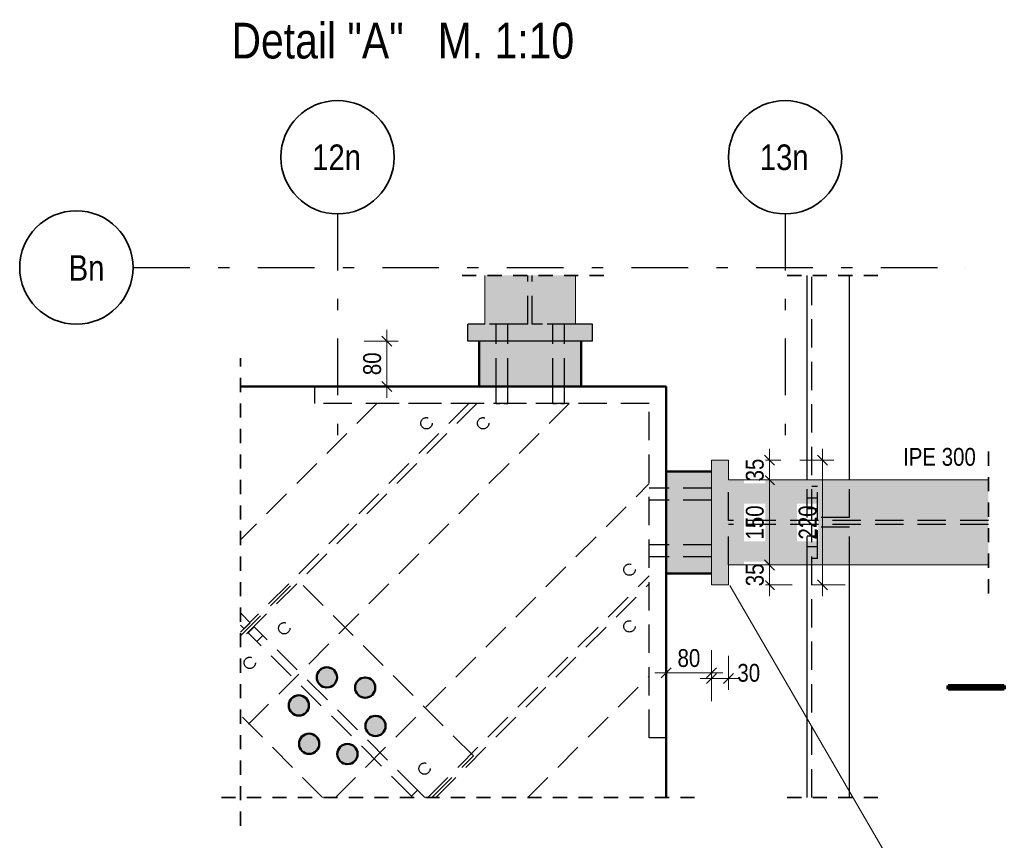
# Model space of a CAD drawing. Header units: millimetres. Extents: x -39 to 84, y 0 to 66.
# Tile 92 of 93: x 70 to 79, y 59 to 66. Entities that reach past the tile are written whole.
import ezdxf
from ezdxf.enums import TextEntityAlignment as Align

# ---------------------------------------------------------------- set-up
doc = ezdxf.new("R2010")
doc.units = ezdxf.units.MM
for name, pattern in [('DASHDOTX2', [2, 1, -0.5, 0, -0.5]), ('HIDDEN', [0.375, 0.25, -0.125]), ('HIDDENX2', [0.75, 0.5, -0.25])]:
    doc.linetypes.add(name, pattern=pattern)
for name, color, linetype, lineweight in [('01_Neubau Raumschraffuren', 7, 'Continuous', 20), ('Achsen', 7, 'Continuous', 20), ('Geschnittene Kanten', 7, 'Continuous', 20), ('Schraffuren', 7, 'Continuous', 20)]:
    doc.layers.add(name, color=color, linetype=linetype, lineweight=lineweight)
doc.styles.add('Arial Narrow', font='ARIALN.TTF')
doc.dimstyles.new('Arch_Strakon_dimstyle', dxfattribs={"dimtxt": 15.75, "dimasz": 1, "dimexe": 1.25, "dimexo": 0.0625, "dimgap": 1, "dimtad": 0, "dimdec": 5, "dimzin": 12, "dimdsep": 46, "dimtxsty": 'Arial Narrow', "dimblk": 'Arrowhead_Tick', "dimsah": 1, "dimcen": 0, "dimse1": 1, "dimse2": 1, "dimclrd": 6, "dimclrt": 2, "dimazin": 0, "dimtfac": 1, "dimtdec": 4, "dimtmove": 0, "dimatfit": 3, "dimldrblk": 'NONE', "dimfxl": 1, "dimtvp": 1, "dimtolj": 1, "dimtzin": 0, "dimlwd": 13, "dimarcsym": 2})

# ---------------------------------------------------------------- blocks, each defined once
blk = doc.blocks.new('Arrowhead_Tick')
at = {"color": 0, "linetype": 'Continuous', "lineweight": -2}
for p, q in [((0, 20), (0, -10)), ((-1, 0), (0, 0)), ((10, 0), (0, 0))]:
    blk.add_line(p, q, dxfattribs=at)
at = {"color": 2, "linetype": 'Continuous', "lineweight": 35}
blk.add_line((4.42, 4.42), (-4.42, -4.42), dxfattribs=at)
blk = doc.blocks.new('*D347')
at = {"color": 6, "linetype": 'Continuous', "lineweight": 13}
blk.add_line((76.12, 60.4016), (76.5, 60.4016), dxfattribs=at)
at = {"layer": 'Defpoints', "color": 0}
for p in [(76.11, 61.2786), (76.51, 61.2786), (76.51, 60.4016)]:
    blk.add_point(p, dxfattribs=at)
at = {"color": 6, "lineweight": 13, "xscale": 0.01, "yscale": 0.01, "zscale": 0.01}
blk.add_blockref('Arrowhead_Tick', (76.51, 60.4016), dxfattribs=at)
at = {"color": 6, "lineweight": 13, "xscale": 0.01, "yscale": 0.01, "zscale": 0.01, "rotation": 180}
blk.add_blockref('Arrowhead_Tick', (76.11, 60.4016), dxfattribs=at)
at = {"color": 2, "lineweight": 35, "insert": (76.31, 60.532), "char_height": 0.1575, "attachment_point": 5, "style": 'Arial Narrow'}
blk.add_mtext('\\A1;80', dxfattribs=at)
blk = doc.blocks.new('_None')
blk = doc.blocks.new('*D348')
at = {"color": 6, "linetype": 'Continuous', "lineweight": 13}
blk.add_line((76.52, 60.3516), (76.65, 60.3516), dxfattribs=at)
at = {"layer": 'Defpoints', "color": 0}
for p in [(76.51, 61.2786), (76.66, 61.1786), (76.66, 60.3516)]:
    blk.add_point(p, dxfattribs=at)
at = {"color": 6, "lineweight": 13, "xscale": 0.01, "yscale": 0.01, "zscale": 0.01}
blk.add_blockref('Arrowhead_Tick', (76.66, 60.3516), dxfattribs=at)
at = {"color": 6, "lineweight": 13, "xscale": 0.01, "yscale": 0.01, "zscale": 0.01, "rotation": 180}
blk.add_blockref('Arrowhead_Tick', (76.51, 60.3516), dxfattribs=at)
at = {"color": 2, "lineweight": 35, "insert": (76.838, 60.4016), "char_height": 0.1575, "attachment_point": 5, "style": 'Arial Narrow'}
blk.add_mtext('\\A1;30', dxfattribs=at)
blk = doc.blocks.new('*D350')
at = {"color": 6, "linetype": 'Continuous', "lineweight": 13}
blk.add_line((77.0222, 61.1886), (77.0222, 61.3436), dxfattribs=at)
at = {"layer": 'Defpoints', "color": 0}
for p in [(76.66, 61.3536), (76.66, 61.1786)]:
    blk.add_point(p, dxfattribs=at)
at = {"color": 6, "lineweight": 13, "xscale": 0.01, "yscale": 0.01, "zscale": 0.01}
for p, rotation in [((77.0222, 61.3536), 90), ((77.0222, 61.1786), 270)]:
    blk.add_blockref('Arrowhead_Tick', p, dxfattribs=dict(at, rotation=rotation))
at = {"color": 2, "lineweight": 35, "insert": (76.8918, 61.2661), "char_height": 0.1575, "attachment_point": 5, "rotation": 90, "style": 'Arial Narrow', "bg_fill": 3, "box_fill_scale": 1.1, "bg_fill_color": 256, "bg_fill_true_color": 13158600, "bg_fill_transparency": 0}
blk.add_mtext('\\A1;35', dxfattribs=at)
at = {"layer": 'Defpoints', "color": 0}
blk.add_point((77.0222, 61.3536), dxfattribs=at)
blk = doc.blocks.new('*D351')
at = {"color": 6, "linetype": 'Continuous', "lineweight": 13}
blk.add_line((77.0222, 61.3636), (77.0222, 62.0936), dxfattribs=at)
at = {"layer": 'Defpoints', "color": 0}
for p in [(76.66, 62.1036), (77.0222, 62.1036), (76.66, 61.3536)]:
    blk.add_point(p, dxfattribs=at)
at = {"color": 6, "lineweight": 13, "xscale": 0.01, "yscale": 0.01, "zscale": 0.01}
for p, rotation in [((77.0222, 62.1036), 90), ((77.0222, 61.3536), 270)]:
    blk.add_blockref('Arrowhead_Tick', p, dxfattribs=dict(at, rotation=rotation))
at = {"color": 2, "lineweight": 35, "insert": (76.8918, 61.7286), "char_height": 0.1575, "attachment_point": 5, "rotation": 90, "style": 'Arial Narrow', "bg_fill": 3, "box_fill_scale": 1.1, "bg_fill_color": 256, "bg_fill_true_color": 13158600, "bg_fill_transparency": 0}
blk.add_mtext('\\A1;150', dxfattribs=at)
blk = doc.blocks.new('*D352')
at = {"color": 6, "linetype": 'Continuous', "lineweight": 13}
blk.add_line((77.0222, 62.1136), (77.0222, 62.2686), dxfattribs=at)
at = {"layer": 'Defpoints', "color": 0}
for p in [(76.66, 62.2786), (76.66, 62.1036)]:
    blk.add_point(p, dxfattribs=at)
at = {"color": 6, "lineweight": 13, "xscale": 0.01, "yscale": 0.01, "zscale": 0.01}
for p, rotation in [((77.0222, 62.2786), 90), ((77.0222, 62.1036), 270)]:
    blk.add_blockref('Arrowhead_Tick', p, dxfattribs=dict(at, rotation=rotation))
at = {"color": 2, "lineweight": 35, "insert": (76.8918, 62.1911), "char_height": 0.1575, "attachment_point": 5, "rotation": 90, "style": 'Arial Narrow', "bg_fill": 3, "box_fill_scale": 1.1, "bg_fill_color": 256, "bg_fill_true_color": 13158600, "bg_fill_transparency": 0}
blk.add_mtext('\\A1;35', dxfattribs=at)
at = {"layer": 'Defpoints', "color": 0}
blk.add_point((77.0222, 62.2786), dxfattribs=at)
blk = doc.blocks.new('*D353')
at = {"color": 6, "linetype": 'Continuous', "lineweight": 13}
blk.add_line((77.4887, 61.1886), (77.4887, 62.2686), dxfattribs=at)
at = {"layer": 'Defpoints', "color": 0}
for p in [(76.66, 62.2786), (77.4887, 62.2786), (76.66, 61.1786)]:
    blk.add_point(p, dxfattribs=at)
at = {"color": 6, "lineweight": 13, "xscale": 0.01, "yscale": 0.01, "zscale": 0.01}
for p, rotation in [((77.4887, 62.2786), 90), ((77.4887, 61.1786), 270)]:
    blk.add_blockref('Arrowhead_Tick', p, dxfattribs=dict(at, rotation=rotation))
at = {"color": 2, "lineweight": 35, "insert": (77.3583, 61.7286), "char_height": 0.1575, "attachment_point": 5, "rotation": 90, "style": 'Arial Narrow', "bg_fill": 3, "box_fill_scale": 1.1, "bg_fill_color": 256, "bg_fill_true_color": 13158600, "bg_fill_transparency": 0}
blk.add_mtext('\\A1;220', dxfattribs=at)
blk = doc.blocks.new('*D378')
at = {"color": 6, "linetype": 'Continuous', "lineweight": 13}
blk.add_line((73.6458, 62.9384), (73.6458, 63.3184), dxfattribs=at)
at = {"layer": 'Defpoints', "color": 0}
for p in [(73.6458, 63.3284), (74.4601, 63.3284), (74.4601, 62.9284)]:
    blk.add_point(p, dxfattribs=at)
at = {"color": 6, "lineweight": 13, "xscale": 0.01, "yscale": 0.01, "zscale": 0.01}
for p, rotation in [((73.6458, 63.3284), 90), ((73.6458, 62.9284), 270)]:
    blk.add_blockref('Arrowhead_Tick', p, dxfattribs=dict(at, rotation=rotation))
at = {"color": 2, "lineweight": 35, "insert": (73.5154, 63.1284), "char_height": 0.1575, "attachment_point": 5, "rotation": 90, "style": 'Arial Narrow'}
blk.add_mtext('\\A1;80', dxfattribs=at)

msp = doc.modelspace()

# ---------------------------------------------------------------- hatches: boundary and pattern name
at = {"lineweight": 13, "true_color": 0xe9e9e9}
for points in [[(73.192868, 60.3177625), (73.2040572, 60.3507248), (73.2017805, 60.3854599), (73.1863846, 60.4166798), (73.1602133, 60.4396314), (73.127251, 60.4508206), (73.0925159, 60.4485439), (73.061296, 60.433148), (73.0383444, 60.4069767), (73.0271552, 60.3740144), (73.0294319, 60.3392793), (73.0448278, 60.3080594), (73.0709991, 60.2851078), (73.1039614, 60.2739186), (73.1386966, 60.2761953), (73.1699164, 60.2915912)], [(73.5361035, 60.2376421), (73.5428945, 60.2717829), (73.5361035, 60.3059237), (73.5167642, 60.3348669), (73.4878211, 60.3542061), (73.4536803, 60.3609972), (73.4195395, 60.3542061), (73.3905963, 60.3348669), (73.3712571, 60.3059237), (73.364466, 60.2717829), (73.3712571, 60.2376421), (73.3905963, 60.2086989), (73.4195395, 60.1893597), (73.4536803, 60.1825687), (73.4878211, 60.1893597), (73.5167642, 60.2086989)], [(72.9542932, 60.0917919), (72.9565698, 60.126527), (72.9453806, 60.1594893), (72.922429, 60.1856606), (72.8912092, 60.2010565), (72.8564741, 60.2033332), (72.8235117, 60.192144), (72.7973404, 60.1691924), (72.7819445, 60.1379726), (72.7796679, 60.1032374), (72.7908571, 60.0702751), (72.8138087, 60.0441038), (72.8450285, 60.0287079), (72.8797636, 60.0264312), (72.912726, 60.0376204), (72.9388972, 60.060572)], [(73.6304412, 59.9106186), (73.6327179, 59.9453537), (73.6215287, 59.978316), (73.5985771, 60.0044873), (73.5673573, 60.0198832), (73.5326221, 60.0221599), (73.4996598, 60.0109707), (73.4734885, 59.9880191), (73.4580926, 59.9567992), (73.4558159, 59.9220641), (73.4670051, 59.8891018), (73.4899567, 59.8629305), (73.5211766, 59.8475346), (73.5559117, 59.8452579), (73.588874, 59.8564471), (73.6150453, 59.8793987)], [(73.0411287, 59.7426674), (73.0479197, 59.7768082), (73.0411287, 59.810949), (73.0217895, 59.8398922), (72.9928463, 59.8592314), (72.9587055, 59.8660224), (72.9245647, 59.8592314), (72.8956215, 59.8398922), (72.8762823, 59.810949), (72.8694913, 59.7768082), (72.8762823, 59.7426674), (72.8956215, 59.7137242), (72.9245647, 59.694385), (72.9587055, 59.687594), (72.9928463, 59.694385), (73.0217895, 59.7137242)], [(73.3740413, 59.6416144), (73.3852305, 59.6745767), (73.3829539, 59.7093119), (73.367558, 59.7405317), (73.3413867, 59.7634833), (73.3084243, 59.7746725), (73.2736892, 59.7723958), (73.2424694, 59.7569999), (73.2195178, 59.7308286), (73.2083286, 59.6978663), (73.2106052, 59.6631312), (73.2260011, 59.6319113), (73.2521724, 59.6089597), (73.2851348, 59.5977705), (73.3198699, 59.6000472), (73.3510897, 59.6154431)]]:
    msp.add_hatch(color=254, dxfattribs=at).paths.add_polyline_path(points)
at = {"layer": 'Schraffuren', "lineweight": 13, "true_color": 0x4682b4}
for points in [[(74.508325, 63.4784462), (75.308325, 63.4784462), (75.308325, 63.9080764), (74.508325, 63.9080764)], [(75.458325, 63.4784462), (75.458325, 63.3284462), (74.358325, 63.3284462), (74.358325, 63.4784462)], [(76.5100263, 61.178582), (76.6600263, 61.178582), (76.6600263, 62.278582), (76.5100263, 62.278582)], [(76.6600263, 61.353582), (78.9525494, 61.353582), (78.9525494, 62.103582), (76.6600263, 62.103582)]]:
    msp.add_hatch(color=145, dxfattribs=at).paths.add_polyline_path(points)
at = {"layer": 'Schraffuren', "lineweight": 13, "true_color": 0xe0ddbe}
for points in [[(75.3601419, 63.3284462), (75.3601419, 62.9284462), (74.4601419, 62.9284462), (74.4601419, 63.3284462)], [(76.5100263, 62.178582), (76.5100263, 61.278582), (76.1100263, 61.278582), (76.1100263, 62.178582)]]:
    msp.add_hatch(color=254, dxfattribs=at).paths.add_polyline_path(points)

# ---------------------------------------------------------------- linework, layer by layer
at = {"color": 2, "linetype": 'HIDDEN', "lineweight": 35, "ltscale": 0.5}
for p, q in [((75.558325, 63.9080764), (74.258325, 63.9080764)), ((77.977554, 63.9080764), (77.102554, 63.9080764)), ((72.3533178, 59.0534956), (72.3533178, 63.1784496)), ((78.9525494, 61.103582), (78.9525494, 62.353582)), ((76.3600263, 59.3034956), (72.1033178, 59.3034956)), ((77.9775578, 59.3034956), (77.1025578, 59.3034956))]:
    msp.add_line(p, q, dxfattribs=at)
at = {"color": 5, "linetype": 'Continuous', "lineweight": 18}
msp.add_line((78.8283946, 57.4639293), (76.6723513, 61.1732512), dxfattribs=at)
at = {"color": 1, "linetype": 'Continuous', "lineweight": 70}
for p, q in [((78.5980797, 60.2597117), (78.5980797, 60.2897067)), ((78.5980797, 60.2897067), (79.0930806, 60.2897067)), ((79.0930806, 60.2597117), (78.5980797, 60.2597117)), ((79.0930806, 60.2897067), (79.0930806, 60.2597117))]:
    msp.add_line(p, q, dxfattribs=at)
at = {"color": 9, "linetype": 'Continuous', "lineweight": 0}
for centre in [(73.0383444, 60.4069767), (73.061296, 60.433148), (73.0925159, 60.4485439), (73.127251, 60.4508206), (73.1602133, 60.4396314), (73.1863846, 60.4166798), (73.2017805, 60.3854599), (73.0271552, 60.3740144), (73.0294319, 60.3392793), (73.0448278, 60.3080594), (73.1699164, 60.2915912), (73.192868, 60.3177625), (73.2040572, 60.3507248), (73.3712571, 60.3059237), (73.3905963, 60.3348669), (73.4195395, 60.3542061), (73.4536803, 60.3609972), (73.4878211, 60.3542061), (73.5167642, 60.3348669), (73.5361035, 60.3059237), (73.0709991, 60.2851078), (73.1039614, 60.2739186), (73.1386966, 60.2761953), (73.364466, 60.2717829), (73.3712571, 60.2376421), (73.3905963, 60.2086989), (73.5167642, 60.2086989), (73.5361035, 60.2376421), (72.7819445, 60.1379726), (72.7973404, 60.1691924), (72.8235117, 60.192144), (72.8564741, 60.2033332), (72.8912092, 60.2010565), (72.922429, 60.1856606), (72.9453806, 60.1594893), (72.9565698, 60.126527), (73.4195395, 60.1893597), (73.4536803, 60.1825687), (73.4878211, 60.1893597), (72.7796679, 60.1032374), (72.7908571, 60.0702751), (72.8138087, 60.0441038), (72.912726, 60.0376204), (72.9388972, 60.060572), (72.9542932, 60.0917919), (72.8450285, 60.0287079), (72.8797636, 60.0264312), (73.4580926, 59.9567992), (73.4734885, 59.9880191), (73.4996598, 60.0109707), (73.5326221, 60.0221599), (73.5673573, 60.0198832), (73.5985771, 60.0044873), (73.6215287, 59.978316), (73.6327179, 59.9453537), (72.9245647, 59.8592314), (72.9587055, 59.8660224), (72.9928463, 59.8592314), (73.4558159, 59.9220641), (73.4670051, 59.8891018), (73.4899567, 59.8629305), (73.6150453, 59.8793987), (73.6304412, 59.9106186), (72.8694913, 59.7768082), (72.8762823, 59.810949), (72.8956215, 59.8398922), (73.0217895, 59.8398922), (73.0411287, 59.810949), (73.2736892, 59.7723958), (73.3084243, 59.7746725), (73.5211766, 59.8475346), (73.5559117, 59.8452579), (73.588874, 59.8564471), (72.8762823, 59.7426674), (72.8956215, 59.7137242), (72.9245647, 59.694385), (72.9587055, 59.687594), (72.9928463, 59.694385), (73.0217895, 59.7137242), (73.0411287, 59.7426674), (73.2083286, 59.6978663), (73.2195178, 59.7308286), (73.2424694, 59.7569999), (73.3413867, 59.7634833), (73.367558, 59.7405317), (73.3829539, 59.7093119), (73.2106052, 59.6631312), (73.2260011, 59.6319113), (73.2521724, 59.6089597), (73.2851348, 59.5977705), (73.3198699, 59.6000472), (73.3510897, 59.6154431), (73.3740413, 59.6416144), (73.3852305, 59.6745767)]:
    msp.add_circle(centre, 0.00555, dxfattribs=at)
at = {"layer": '01_Neubau Raumschraffuren', "color": 3, "linetype": 'HIDDENX2', "lineweight": 25, "ltscale": 0.5}
for p, q in [((74.889575, 63.4784462), (74.889575, 63.9080764)), ((74.927075, 63.4784462), (74.927075, 63.9080764)), ((74.799575, 63.4784462), (74.508325, 63.4784462)), ((74.608506, 63.3284462), (74.6085067, 63.4784462)), ((74.7135059, 63.3284462), (74.7135066, 63.4784462)), ((74.8273865, 63.4784462), (74.799575, 63.4784462)), ((74.8524757, 63.4784462), (74.8273865, 63.4784462)), ((74.8723865, 63.4784462), (74.8524757, 63.4784462)), ((74.8851701, 63.4784462), (74.8723865, 63.4784462)), ((74.889575, 63.4784462), (74.8851701, 63.4784462)), ((74.9314799, 63.4784462), (74.927075, 63.4784462)), ((74.9442635, 63.4784462), (74.9314799, 63.4784462)), ((74.9641743, 63.4784462), (74.9442635, 63.4784462)), ((74.9892635, 63.4784462), (74.9641743, 63.4784462)), ((75.017075, 63.4784462), (74.9892635, 63.4784462)), ((75.308325, 63.4784462), (75.017075, 63.4784462)), ((75.1085057, 63.3284462), (75.1085065, 63.4784462)), ((75.2135057, 63.3284462), (75.2135064, 63.4784462)), ((74.6085041, 62.9284462), (74.608506, 63.3284462)), ((74.7135041, 62.9284462), (74.7135059, 63.3284462)), ((75.1085039, 62.9284462), (75.1085057, 63.3284462)), ((75.2135038, 62.9284462), (75.2135057, 63.3284462)), ((73.0100263, 62.7784496), (73.0100263, 62.9284462)), ((74.6085034, 62.7783511), (74.6085041, 62.9284462)), ((74.7135034, 62.7783506), (74.7135041, 62.9284462)), ((75.1085032, 62.7783487), (75.1085039, 62.9284462)), ((75.2135031, 62.7783482), (75.2135038, 62.9284462)), ((75.2529368, 62.7783508), (72.3533178, 59.8780637)), ((74.439764, 62.7782571), (72.3533178, 60.6913302)), ((74.3690533, 62.778249), (72.3533178, 60.762049)), ((73.5558805, 62.7781553), (72.3533178, 61.5753155)), ((75.9600263, 62.7784496), (73.0100263, 62.7784496)), ((75.2529368, 62.7783508), (73.5558805, 62.7781553)), ((74.6085034, 62.7783921), (74.6124798, 62.7783918)), ((74.6125197, 62.7783107), (74.6085034, 62.7783105)), ((74.6238435, 62.7783505), (74.6124798, 62.7783508)), ((74.6125196, 62.7783513), (74.6239171, 62.7783515)), ((74.6238435, 62.7783566), (74.6408644, 62.7783564)), ((74.6409606, 62.7783454), (74.6239171, 62.7783454)), ((74.6610554, 62.7783501), (74.6408644, 62.7783503)), ((74.6811423, 62.77835), (74.6610554, 62.7783501)), ((74.6980897, 62.7783457), (74.6810462, 62.7783456)), ((74.6811423, 62.7783559), (74.6981633, 62.7783556)), ((74.6980897, 62.7783526), (74.7094871, 62.7783528)), ((74.709527, 62.7783484), (74.6981633, 62.7783487)), ((74.7135034, 62.778317), (74.7094871, 62.7783168)), ((74.709527, 62.7783847), (74.7135034, 62.7783845)), ((75.1085032, 62.7783558), (75.1124796, 62.7783555)), ((75.1125194, 62.7783419), (75.1085032, 62.7783417)), ((75.1238433, 62.7783381), (75.1124796, 62.7783384)), ((75.1125194, 62.778359), (75.1239168, 62.7783592)), ((75.1238433, 62.7783498), (75.1408642, 62.7783496)), ((75.1409603, 62.7783476), (75.1239168, 62.7783475)), ((75.1610552, 62.7783464), (75.1408642, 62.7783466)), ((75.1811421, 62.7783463), (75.1610552, 62.7783464)), ((75.1980894, 62.7783478), (75.1810459, 62.7783477)), ((75.1811421, 62.778349), (75.198163, 62.7783488)), ((75.1980894, 62.7783603), (75.2094869, 62.7783605)), ((75.2095267, 62.778336), (75.198163, 62.7783363)), ((75.2135031, 62.7783482), (75.2094869, 62.778348)), ((75.2095267, 62.7783485), (75.2135031, 62.7783482)), ((75.9600263, 59.8284496), (75.9600263, 62.7784496)), ((73.1921791, 59.3034956), (75.9600263, 62.0713428)), ((76.1100263, 62.0309496), (75.9600263, 62.0309496)), ((76.5100263, 62.0309496), (76.1100263, 62.0309496)), ((76.1100263, 61.9259496), (75.9600263, 61.9259496)), ((76.5100263, 61.9259496), (76.1100263, 61.9259496)), ((76.1100263, 61.5309496), (75.9600263, 61.5309496)), ((76.5100263, 61.5309496), (76.1100263, 61.5309496)), ((76.1100263, 61.4259496), (75.9600263, 61.4259496)), ((76.5100263, 61.4259496), (76.1100263, 61.4259496)), ((74.0053519, 59.3034956), (75.9600263, 61.25817)), ((72.3533178, 60.727376), (72.8523189, 61.2263771)), ((74.4079538, 59.6707422), (72.8523189, 61.2263771)), ((74.0760626, 59.3034956), (75.9600263, 61.1874593)), ((72.3607433, 60.9225014), (72.3533178, 60.9299268)), ((72.3533178, 60.9150759), (72.3607433, 60.9225014)), ((72.438525, 60.8447196), (72.3607433, 60.9225014)), ((72.385492, 60.7916866), (72.3533178, 60.8238608)), ((72.385492, 60.7916866), (72.438525, 60.8447196)), ((72.4208473, 60.7563313), (72.4738804, 60.8093643)), ((72.4986291, 60.6785495), (72.4208473, 60.7563313)), ((72.5516621, 60.7315825), (72.4738804, 60.8093643)), ((72.4986291, 60.6785495), (72.5516621, 60.7315825)), ((73.914929, 59.3683156), (72.5516621, 60.7315825)), ((73.861896, 59.3152826), (72.4986291, 60.6785495)), ((74.8892354, 59.3034956), (75.9600263, 60.3742865)), ((73.0781441, 59.3034956), (72.3533178, 60.0283219)), ((76.1100263, 59.8284496), (75.9600263, 59.8284496)), ((74.0407072, 59.3034956), (74.4079538, 59.6707422)), ((73.861896, 59.3152826), (73.914929, 59.3683156)), ((73.979749, 59.3034956), (73.914929, 59.3683156)), ((73.873683, 59.3034956), (73.861896, 59.3152826))]:
    msp.add_line(p, q, dxfattribs=at)
for centre in [(73.9943566, 62.6034496), (74.4943566, 62.6034496), (75.7853469, 61.3124593), (72.7395041, 60.7956486), (75.7853469, 60.8124593), (72.4348398, 60.4909843), (73.977546, 59.5576068)]:
    msp.add_circle(centre, 0.05, dxfattribs=at)
at = {"layer": 'Achsen', "color": 3, "linetype": 'DASHDOTX2', "lineweight": 25, "ltscale": 0.5}
for p, q in [((73.2090236, 64.4501091), (73.2090236, 62.2898246)), ((77.1590236, 64.4501091), (77.1590236, 62.2898246)), ((71.4047363, 63.9776407), (78.7547433, 63.9776407))]:
    msp.add_line(p, q, dxfattribs=at)
at = {"layer": 'Achsen', "color": 3, "linetype": 'Continuous', "lineweight": 25}
for p, q in [((74.508325, 63.4784462), (74.358325, 63.4784462)), ((74.358325, 63.3284462), (74.358325, 63.4784462)), ((75.458325, 63.4784462), (75.308325, 63.4784462)), ((75.458325, 63.3284462), (75.458325, 63.4784462)), ((75.458325, 63.3284462), (74.358325, 63.3284462))]:
    msp.add_line(p, q, dxfattribs=at)
at = {"layer": 'Achsen', "color": 4, "linetype": 'Continuous', "lineweight": 50}
for p, q in [((74.4601419, 62.9284462), (74.4601419, 63.3284462)), ((75.3601419, 62.9284462), (75.3601419, 63.3284462)), ((76.1100263, 62.9284462), (72.3533178, 62.9284462)), ((76.1100263, 59.3034956), (76.1100263, 62.9284496)), ((76.5100263, 62.178582), (76.1100263, 62.178582)), ((76.5100263, 61.278582), (76.1100263, 61.278582))]:
    msp.add_line(p, q, dxfattribs=at)
at = {"layer": 'Achsen', "color": 2, "linetype": 'Continuous', "lineweight": 35}
for centre in [(73.2090236, 64.9501091), (77.1590236, 64.9501091), (70.9047363, 63.9776407)]:
    msp.add_circle(centre, 0.5, dxfattribs=at)
at = {"layer": 'Achsen', "color": 4, "linetype": 'Continuous', "lineweight": 50}
for centre in [(73.1156062, 60.3623696), (73.4536803, 60.2717829), (72.8681188, 60.1148822), (73.5442669, 59.9337089), (72.9587055, 59.7768082), (73.2967795, 59.6862215)]:
    msp.add_circle(centre, 0.0892142, dxfattribs=at)
at = {"layer": 'Geschnittene Kanten', "color": 5, "linetype": 'Continuous', "lineweight": 18}
for p, q in [((74.508325, 63.4784462), (74.508325, 63.9080764)), ((75.308325, 63.4784462), (75.308325, 63.9080764)), ((76.5100263, 61.178582), (76.5100263, 62.278582))]:
    msp.add_line(p, q, dxfattribs=at)

# ---------------------------------------------------------------- texts
at = {"color": 1, "lineweight": 70, "style": 'Arial Narrow'}
msp.add_text('Detail "A"   M. 1:10', height=0.315, dxfattribs=at).set_placement((72.2736242, 65.8210748))
at = {"color": 2, "lineweight": 35, "style": 'Arial Narrow'}
msp.add_text('IPE 300', height=0.1575, dxfattribs=at).set_placement((78.1997642, 62.2285686))
at = {"layer": 'Achsen', "color": 4, "lineweight": 50, "style": 'Arial Narrow'}
for s, p in [('12n', (73.2010236, 64.9501091)), ('13n', (77.1510236, 64.9501091)), ('Bn', (70.9946223, 63.9735035))]:
    msp.add_text(s, height=0.225, dxfattribs=at).set_placement(p, align=Align.MIDDLE_CENTER)

# ---------------------------------------------------------------- dimensions: what is measured, and where the dimension line sits
at = {"lineweight": 35}
dim = msp.add_linear_dim(base=(73.6457816, 63.3284462), p1=(74.4601419, 62.9284462), p2=(74.4601419, 63.3284462), angle=90, text='80', dimstyle='Arch_Strakon_dimstyle', override={"dimscale": 0.01, "dimtxt": 15.75, "dimasz": 1, "dimgap": 5, "dimtad": 1, "dimjust": 0, "dimtih": 0, "dimtoh": 0, "dimdec": 3, "dimdsep": 46, "dimtxsty": 'Arial Narrow', "dimclrd": 6, "dimclrt": 2, "dimtix": 1, "dimtofl": 255, "dimtmove": 0, "dimatfit": 2, "dimfxl": 0, "dimfxlon": 0, "dimtvp": 31.746032, "dimlwd": 13}, dxfattribs=at)
dim.commit()
dim.dimension.update_dxf_attribs({"geometry": '*D378', "text_midpoint": (73.6457816, 63.1284462), "dimtype": 160})
for base, p1, p2, text, override, picture, middle in [((76.5100263, 60.4016099), (76.1100263, 61.278582), (76.5100263, 61.278582), '80', {"dimscale": 0.01, "dimtxt": 15.75, "dimasz": 1, "dimgap": 5, "dimtad": 1, "dimjust": 0, "dimtih": 0, "dimtoh": 0, "dimdec": 3, "dimdsep": 46, "dimtxsty": 'Arial Narrow', "dimclrd": 6, "dimclrt": 2, "dimtix": 1, "dimtofl": 255, "dimtmove": 0, "dimatfit": 2, "dimfxl": 0, "dimfxlon": 0, "dimtvp": 31.746032, "dimlwd": 13}, '*D347', (76.3100263, 60.4016099)), ((76.6600263, 60.3516099), (76.5100263, 61.278582), (76.6600263, 61.178582), '30', {"dimscale": 0.01, "dimtxt": 15.75, "dimasz": 1, "dimgap": 5, "dimtad": 1, "dimjust": 4, "dimtih": 0, "dimtoh": 0, "dimdec": 3, "dimdsep": 46, "dimtxsty": 'Arial Narrow', "dimclrd": 6, "dimclrt": 2, "dimtix": 0, "dimtofl": 255, "dimtmove": 2, "dimatfit": 2, "dimfxl": 0, "dimfxlon": 0, "dimtvp": 31.746032, "dimlwd": 13}, '*D348', (76.8380013, 60.4016099))]:
    dim = msp.add_linear_dim(base=base, p1=p1, p2=p2, text=text, dimstyle='Arch_Strakon_dimstyle', override=override, dxfattribs=at)
    dim.commit()
    dim.dimension.update_dxf_attribs({"geometry": picture, "text_midpoint": middle, "dimtype": 160})

# ---------------------------------------------------------------- next in the draw order: dimensions: what is measured, and where the dimension line sits
dim = msp.add_linear_dim(base=(77.0221713, 61.353582), p1=(76.6600263, 61.178582), p2=(76.6600263, 61.353582), angle=90, text='35', dimstyle='Arch_Strakon_dimstyle', override={"dimscale": 0.01, "dimtxt": 15.75, "dimasz": 1, "dimgap": 5, "dimtad": 1, "dimjust": 0, "dimtih": 0, "dimtoh": 0, "dimdec": 3, "dimdsep": 46, "dimtxsty": 'Arial Narrow', "dimclrd": 6, "dimclrt": 2, "dimtix": 1, "dimtofl": 255, "dimtmove": 0, "dimatfit": 2, "dimfxl": 0, "dimfxlon": 0, "dimtvp": 31.746032, "dimtfill": 1, "dimtfillclr": 7, "dimlwd": 13}, dxfattribs=at)
dim.commit()
dim.dimension.update_dxf_attribs({"geometry": '*D350', "text_midpoint": (77.0221713, 61.266082), "dimtype": 160})

# ---------------------------------------------------------------- next in the draw order: dimensions: what is measured, and where the dimension line sits
dim = msp.add_linear_dim(base=(77.0221713, 62.103582), p1=(76.6600263, 61.353582), p2=(76.6600263, 62.103582), angle=90, text='150', dimstyle='Arch_Strakon_dimstyle', override={"dimscale": 0.01, "dimtxt": 15.75, "dimasz": 1, "dimgap": 5, "dimtad": 1, "dimjust": 0, "dimtih": 0, "dimtoh": 0, "dimdec": 3, "dimdsep": 46, "dimtxsty": 'Arial Narrow', "dimclrd": 6, "dimclrt": 2, "dimtix": 1, "dimtofl": 255, "dimtmove": 0, "dimatfit": 2, "dimfxl": 0, "dimfxlon": 0, "dimtvp": 31.746032, "dimtfill": 1, "dimtfillclr": 7, "dimlwd": 13}, dxfattribs=at)
dim.commit()
dim.dimension.update_dxf_attribs({"geometry": '*D351', "text_midpoint": (77.0221713, 61.728582), "dimtype": 160})

# ---------------------------------------------------------------- next in the draw order: dimensions: what is measured, and where the dimension line sits
dim = msp.add_linear_dim(base=(77.0221713, 62.278582), p1=(76.6600263, 62.103582), p2=(76.6600263, 62.278582), angle=90, text='35', dimstyle='Arch_Strakon_dimstyle', override={"dimscale": 0.01, "dimtxt": 15.75, "dimasz": 1, "dimgap": 5, "dimtad": 1, "dimjust": 0, "dimtih": 0, "dimtoh": 0, "dimdec": 3, "dimdsep": 46, "dimtxsty": 'Arial Narrow', "dimclrd": 6, "dimclrt": 2, "dimtix": 1, "dimtofl": 255, "dimtmove": 0, "dimatfit": 2, "dimfxl": 0, "dimfxlon": 0, "dimtvp": 31.746032, "dimtfill": 1, "dimtfillclr": 7, "dimlwd": 13}, dxfattribs=at)
dim.commit()
dim.dimension.update_dxf_attribs({"geometry": '*D352', "text_midpoint": (77.0221713, 62.191082), "dimtype": 160})

# ---------------------------------------------------------------- next in the draw order: dimensions: what is measured, and where the dimension line sits
dim = msp.add_linear_dim(base=(77.4886839, 62.278582), p1=(76.6600263, 61.178582), p2=(76.6600263, 62.278582), angle=90, text='220', dimstyle='Arch_Strakon_dimstyle', override={"dimscale": 0.01, "dimtxt": 15.75, "dimasz": 1, "dimgap": 5, "dimtad": 1, "dimjust": 0, "dimtih": 0, "dimtoh": 0, "dimdec": 3, "dimdsep": 46, "dimtxsty": 'Arial Narrow', "dimclrd": 6, "dimclrt": 2, "dimtix": 1, "dimtofl": 255, "dimtmove": 0, "dimatfit": 2, "dimfxl": 0, "dimfxlon": 0, "dimtvp": 31.746032, "dimtfill": 1, "dimtfillclr": 7, "dimlwd": 13}, dxfattribs=at)
dim.commit()
dim.dimension.update_dxf_attribs({"geometry": '*D353', "text_midpoint": (77.4886839, 61.728582), "dimtype": 160})

# ---------------------------------------------------------------- next in the draw order: linework, layer by layer
at = {"layer": '01_Neubau Raumschraffuren', "color": 3, "linetype": 'HIDDENX2', "lineweight": 25, "ltscale": 0.5}
for p, q in [((77.395054, 61.771332), (77.395054, 63.9080764)), ((76.6600263, 61.746332), (76.6600263, 62.103582)), ((77.352554, 61.771332), (77.352554, 62.103582)), ((77.445054, 62.046332), (77.395054, 62.046332)), ((77.445054, 61.746332), (77.445054, 62.046332)), ((77.727554, 61.771332), (77.727554, 62.103582)), ((77.395054, 61.943832), (77.352554, 61.943832)), ((77.445054, 61.943832), (77.395054, 61.943832)), ((77.395054, 61.848832), (77.352554, 61.848832)), ((77.445054, 61.848832), (77.395054, 61.848832)), ((78.9525494, 61.746332), (76.6600263, 61.746332)), ((76.6600263, 61.353582), (76.6600263, 61.710832)), ((78.9525494, 61.710832), (76.6600263, 61.710832)), ((77.727554, 61.771332), (77.352554, 61.771332)), ((77.395054, 61.746332), (77.395054, 61.771332)), ((77.395054, 61.685832), (77.395054, 61.710832)), ((77.445054, 61.410832), (77.445054, 61.710832)), ((77.352554, 61.353582), (77.352554, 61.685832)), ((77.7275578, 61.685832), (77.3525578, 61.685832)), ((77.3950578, 61.608332), (77.3525578, 61.608332)), ((77.395054, 59.3034956), (77.395054, 61.685832)), ((77.445054, 61.608332), (77.3950578, 61.608332)), ((77.727554, 61.353582), (77.727554, 61.685832)), ((77.3950578, 61.513332), (77.3525578, 61.513332)), ((77.445054, 61.513332), (77.3950578, 61.513332)), ((77.445054, 61.410832), (77.395054, 61.410832))]:
    msp.add_line(p, q, dxfattribs=at)
at = {"layer": 'Achsen', "color": 3, "linetype": 'Continuous', "lineweight": 25}
for p, q in [((77.352554, 62.103582), (77.352554, 63.9080764)), ((77.727554, 62.103582), (77.727554, 63.9080764)), ((77.352554, 59.3034956), (77.352554, 61.353582)), ((77.727554, 59.3034956), (77.727554, 61.353582))]:
    msp.add_line(p, q, dxfattribs=at)
at = {"layer": 'Geschnittene Kanten', "color": 5, "linetype": 'Continuous', "lineweight": 18}
for p, q in [((76.6600263, 62.278582), (76.5100263, 62.278582)), ((76.6600263, 62.103582), (76.6600263, 62.278582)), ((78.9525494, 62.103582), (76.6600263, 62.103582)), ((78.9525494, 61.353582), (76.6600263, 61.353582)), ((76.6600263, 61.178582), (76.6600263, 61.353582)), ((76.6600263, 61.178582), (76.5100263, 61.178582))]:
    msp.add_line(p, q, dxfattribs=at)

doc.saveas('drawing.dxf')
